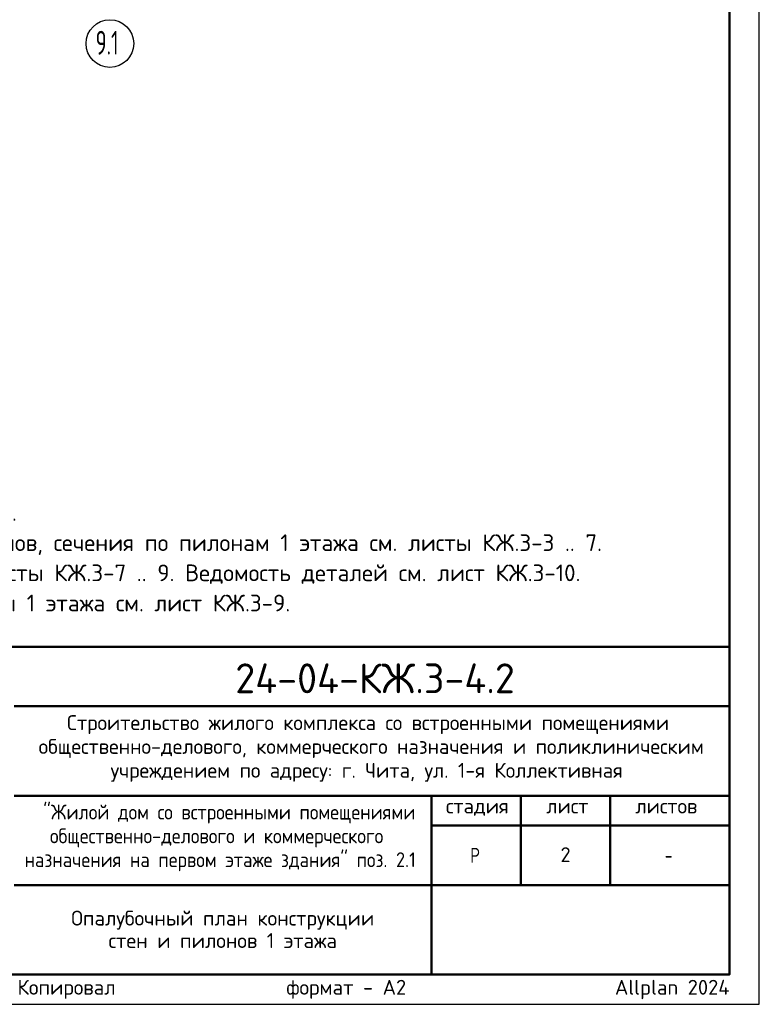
# Model space of a CAD drawing. Header units: millimetres. Extents: x 0 to 59400, y 0 to 42000.
# Tile 8 of 11: x 46994 to 59400, y 0 to 16519. Entities that reach past the tile are written whole.
import ezdxf

# ---------------------------------------------------------------- set-up
doc = ezdxf.new("R2010")
doc.units = ezdxf.units.MM
doc.linetypes.add('______5', pattern=[1100, 800, -100, 100, -100])
doc.layers.add('Standard', color=7, linetype='Continuous', lineweight=25)
doc.layers.add('Надписи', color=7, linetype='Continuous', lineweight=25)
doc.layers.add('Оси', color=7, linetype='______5', lineweight=13, true_color=0x656565)
doc.styles.add('ISOCPEUR', font='txt')

msp = doc.modelspace()

# ---------------------------------------------------------------- linework, layer by layer
at = {"layer": 'Standard', "color": 7, "linetype": 'Continuous', "lineweight": 50, "transparency": 33554687}
for p, q in [((40400, 6000), (58900, 6000)), ((46900, 5000), (58900, 5000)), ((46900, 3500), (58900, 3500)), ((53900, 2000), (53900, 3500)), ((55400, 2000), (55400, 3500)), ((56900, 2000), (56900, 3500)), ((53900, 3000), (58900, 3000)), ((46900, 2000), (58900, 2000)), ((53900, 500), (53900, 2000)), ((53900, 500), (53900, 2000))]:
    msp.add_line(p, q, dxfattribs=at)
at = {"layer": 'Standard', "color": 7, "linetype": 'Continuous', "lineweight": 25, "transparency": 33554687}
for p, q in [((58900, 500), (58900, 6000)), ((40400, 500), (58900, 500)), ((40400, 500), (58900, 500)), ((40400, 500), (58900, 500))]:
    msp.add_line(p, q, dxfattribs=at)
msp.add_lwpolyline([(0, 0), (59400, 0), (59400, 42000), (0, 42000), (0, 0)], close=True, dxfattribs=at)
at = {"layer": 'Standard', "color": 7, "linetype": 'Continuous', "lineweight": 50, "transparency": 33554687}
msp.add_lwpolyline([(2000, 41500), (58900, 41500), (58900, 500), (2000, 500), (2000, 41500)], close=True, dxfattribs=at)
at = {"layer": 'Standard', "color": 7, "linetype": 'Continuous', "lineweight": 18, "transparency": 33554687}
msp.add_lwpolyline([(58900, 41500), (2000, 41500), (2000, 6000), (58900, 6000), (58900, 41500)], dxfattribs=at)
at = {"layer": 'Standard', "color": 7, "linetype": 'Continuous', "lineweight": 13, "transparency": 33554687}
for points in [[(58900, 500), (40400, 500), (40400, 6000), (58900, 6000), (58900, 500)], [(58900, 6000), (40400, 6000), (40400, 500), (58900, 500), (58900, 6000)]]:
    msp.add_lwpolyline(points, dxfattribs=at)
at = {"layer": 'Standard', "color": 7, "linetype": 'Continuous', "lineweight": 25, "transparency": 33554687}
msp.add_lwpolyline([(58900, 6000), (40400, 6000), (40400, 500), (58900, 500), (58900, 6000)], dxfattribs=at)
at = {"layer": 'Оси', "color": 7, "linetype": 'Continuous', "lineweight": 25, "transparency": 33554687}
msp.add_circle((48507, 16119), 400, dxfattribs=at)

# ---------------------------------------------------------------- texts
at = {"layer": 'Standard', "color": 7, "linetype": 'Continuous', "lineweight": 13, "transparency": 33554687, "insert": (40400, 8391), "char_height": 280, "width": 16202.9, "attachment_point": 1, "line_spacing_factor": 1.084337}
msp.add_mtext('\\A1;{\\fISOCPEUR|i0|b0;\\H279.999995;\\W1.000000;\\C7;1. Общие указания см. листы КЖ.3-1.}\\P{\\fISOCPEUR|i0|b0;\\H279.999995;\\W1.000000;\\C7;2. Схемы армирования стены, пилонов, сечения по пилонам 1 этажа см. листы КЖ.3-3 .. 7.}\\P{\\fISOCPEUR|i0|b0;\\H279.999995;\\W1.000000;\\C7;3. Спецификацию элементов см. листы КЖ.3-7 .. 9. Ведомость деталей см. лист КЖ.3-10.}\\P{\\fISOCPEUR|i0|b0;\\H279.999995;\\W1.000000;\\C7;Ведомость расхода стали на пилоны 1 этажа см. лист КЖ.3-9.}\\P', dxfattribs=at)
at = {"layer": 'Standard', "color": 7, "linetype": 'Continuous', "lineweight": 50, "transparency": 33554687, "insert": (50610, 5218), "char_height": 500, "width": 5091.74, "attachment_point": 7, "style": 'ISOCPEUR'}
msp.add_mtext('\\W0.98;24-04-КЖ.3-4.2', dxfattribs=at)
at = {"layer": 'Standard', "color": 7, "linetype": 'Continuous', "lineweight": 25, "transparency": 33554687, "char_height": 250, "attachment_point": 7, "style": 'ISOCPEUR'}
for s, insert, width in [('\\W0.99;Строительство жилого комплекса со встроенными помещениями', (47788, 4533), 10343.94), ('\\W0.99;общественно-делового, коммерческого назначения и поликлиническим', (47312, 4133), 11292.27), ('\\W0.99;учреждением по адресу: г. Чита, ул. 1-я Коллективная', (48519, 3733), 8881.18), ('\\W0.90;"Жилой дом со встроенными помещениями', (47389, 3033), 6132.5), ('\\W0.90;общественно-делового и коммерческого', (47502, 2633), 5904.55), ('\\W0.99;стадия    лист     листов', (54143, 3162), 4372.59), ('\\W0.90;назначения на первом этаже здания" поз. 2.1', (47076, 2233), 6756.08), ('\\W0.80;Р', (54550, 2375), 299.85), ('\\W0.78;-', (57812, 2375), 272.01)]:
    msp.add_mtext(s, dxfattribs=dict(at, insert=insert, width=width))
at = {"layer": 'Standard', "color": 7, "linetype": 'Continuous', "lineweight": 25, "transparency": 33554687, "insert": (50400, 1571), "char_height": 250, "width": 5091.88, "attachment_point": 2, "line_spacing_factor": 0.903614}
msp.add_mtext('\\A1;{\\fISOCPEUR|i0|b0;\\H250.000000;\\W1.000000;\\C7;Опалубочный план конструкции}\\P{\\fISOCPEUR|i0|b0;\\H250.000000;\\W1.000000;\\C7;стен и пилонов 1 этажа}\\P', dxfattribs=at)
at = {"layer": 'Standard', "color": 8, "linetype": 'Continuous', "lineweight": 13, "transparency": 33554687, "insert": (58900, 248), "char_height": 250, "width": 11749.46, "attachment_point": 6, "style": 'ISOCPEUR'}
msp.add_mtext('\\A1;{\\fISOCPEUR|i0|b0;\\H250.000000;\\W1.000000;\\C8;Копировал                  формат - А2                      Allplan 2024}\\P', dxfattribs=at)
at = {"layer": 'Надписи', "color": 7, "linetype": 'Continuous', "lineweight": 13, "transparency": 33554687, "insert": (56150, 2510), "char_height": 250, "width": 272.22, "attachment_point": 5, "style": 'ISOCPEUR'}
msp.add_mtext('\\A1;{\\fISOCPEUR|i0|b0;\\H250.000000;\\W1.000000;\\C7;2}\\P', dxfattribs=at)
at = {"layer": 'Оси', "color": 7, "linetype": 'Continuous', "lineweight": 35, "transparency": 33554687, "insert": (48267, 15933), "char_height": 400, "width": 605.94, "attachment_point": 7, "style": 'ISOCPEUR'}
msp.add_mtext('\\W0.63;9.1', dxfattribs=at)

doc.saveas('drawing.dxf')
